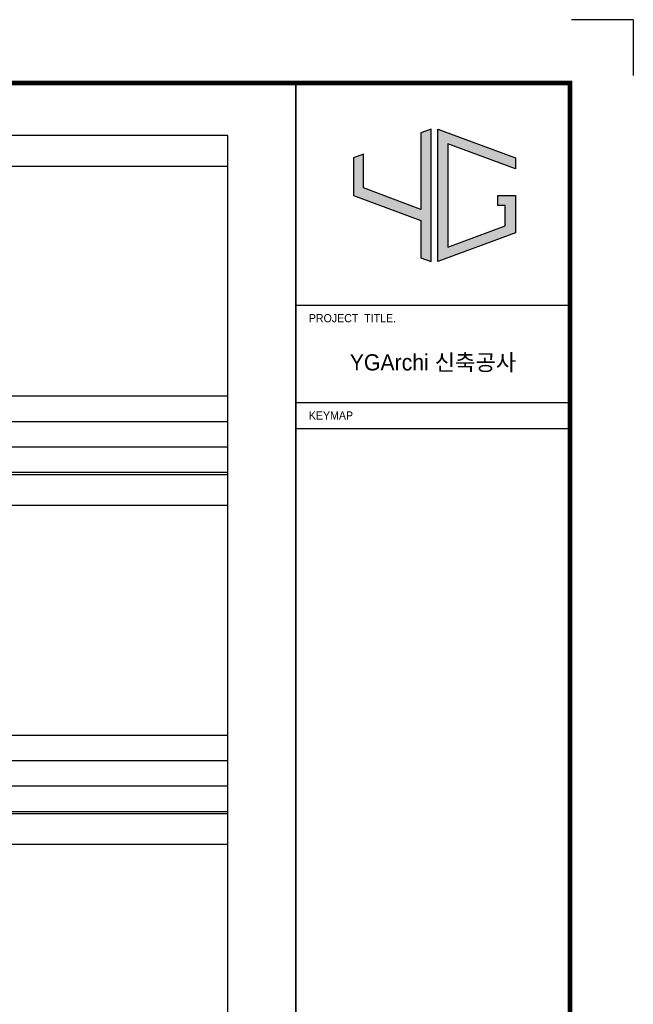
# Model space of a CAD drawing. Header units: millimetres. Extents: x 3445018 to 4174071, y -6064565 to -5122887.
# Tile 23 of 192: x 3689028 to 3694701, y -5833566 to -5824460. Entities that reach past the tile are written whole.
import ezdxf
from ezdxf.enums import TextEntityAlignment as Align

# ---------------------------------------------------------------- set-up
doc = ezdxf.new("R2010")
doc.units = ezdxf.units.MM
doc.header["$MEASUREMENT"] = 0
doc.layers.get('0').update_dxf_attribs({"linetype": 'CONTINUOUS'})
for name, color, linetype in [('A_GE_FORM', 7, 'CONTINUOUS'), ('A_GE_TEXT', 3, 'CONTINUOUS'), ('guide', 9, 'CONTINUOUS'), ('문자', 2, 'CONTINUOUS')]:
    doc.layers.add(name, color=color, linetype=linetype)
doc.styles.add('굴림', font='txt')
doc.styles.add('돋움', font='txt')

# ---------------------------------------------------------------- blocks, each defined once
blk = doc.blocks.new('sheet _서영')
at = {"true_color": 0xf50000}
h = blk.add_hatch(color=1, dxfattribs=at)
h.dxf.hatch_style = 1
h.paths.add_polyline_path([(-361932.13, -1058516.3), (-361932.13, -1058505.89), (-361935.25, -1058507.04), (-361935.25, -1058518.6), (-361914.45, -1058526.3), (-361914.45, -1058537.86), (-361911.33, -1058539.01), (-361911.33, -1058498.18), (-361914.45, -1058499.34), (-361914.45, -1058522.97)])
h.paths.add_polyline_path([(-361906.13, -1058502.67), (-361885.33, -1058510.37), (-361885.33, -1058507.04), (-361909.25, -1058498.18), (-361909.25, -1058539.01), (-361885.33, -1058530.15), (-361885.33, -1058518.6), (-361890.73, -1058518.6), (-361890.73, -1058521.72), (-361888.45, -1058521.72), (-361888.45, -1058527.98), (-361906.13, -1058534.53)])
at = {"color": 1, "true_color": 0xf50000}
for points in [[(-361932.13, -1058505.89), (-361935.25, -1058507.04), (-361935.25, -1058518.6), (-361914.45, -1058526.3), (-361914.45, -1058537.86), (-361911.33, -1058539.01), (-361911.33, -1058498.18), (-361914.45, -1058499.34), (-361914.45, -1058522.97), (-361932.13, -1058516.3), (-361932.13, -1058505.89), (-361935.25, -1058507.04)], [(-361890.73, -1058518.6), (-361885.33, -1058518.6), (-361885.33, -1058530.15), (-361909.25, -1058539.01), (-361909.25, -1058498.18), (-361885.33, -1058507.04), (-361885.33, -1058510.37), (-361906.13, -1058502.67), (-361906.13, -1058534.53), (-361888.45, -1058527.98), (-361888.45, -1058521.72), (-361890.73, -1058521.72), (-361890.73, -1058521.72), (-361890.73, -1058518.6)]]:
    blk.add_lwpolyline(points, dxfattribs=at)
at = {"layer": 'A_GE_FORM'}
for q in [(-361867.99, -1058464.44), (-361848.99, -1058481.68)]:
    blk.add_line((-361848.99, -1058464.44), q, dxfattribs=at)
at = {"layer": 'A_GE_FORM', "color": 161}
for p, q in [((-361952.99, -1058552.43), (-361868.99, -1058552.43)), ((-361952.99, -1058582.43), (-361868.99, -1058582.43)), ((-361952.99, -1058590.43), (-361868.99, -1058590.43))]:
    blk.add_line(p, q, dxfattribs=at)
at = {"layer": 'A_GE_FORM', "const_width": 1.5}
blk.add_lwpolyline([(-361868.49, -1059038.93), (-362670.49, -1059038.93), (-362670.49, -1058483.93), (-361868.49, -1058483.93)], close=True, dxfattribs=at)
at = {"layer": 'A_GE_FORM', "const_width": 0.6}
blk.add_lwpolyline([(-361952.99, -1059038.93), (-361952.99, -1058483.93)], dxfattribs=at)
at = {"layer": 'A_GE_TEXT', "style": '돋움'}
for s, p in [('PROJECT  TITLE.', (-361948.99, -1058556.43)), ('KEYMAP', (-361948.99, -1058586.43))]:
    blk.add_text(s, height=2.5, dxfattribs=at).set_placement(p, align=Align.MIDDLE_LEFT)
at = {"layer": 'A_GE_TEXT', "style": '굴림'}
blk.add_text('YGArchi 신축공사', height=5, dxfattribs=at).set_placement((-361910.74, -1058570.06), align=Align.MIDDLE_CENTER)

msp = doc.modelspace()

# ---------------------------------------------------------------- linework, layer by layer
at = {"layer": 'guide'}
for p, q in [((3690951.504, -5825532.427), (3670461.504, -5825532.427)), ((3690951.504, -5841192.827), (3690951.504, -5825532.427)), ((3690951.504, -5825816.627), (3670461.504, -5825816.627)), ((3690951.504, -5827943.227), (3670461.504, -5827943.227)), ((3690951.504, -5828178.427), (3670461.504, -5828178.427)), ((3690951.504, -5828413.627), (3670461.504, -5828413.627)), ((3690951.504, -5828648.827), (3670461.504, -5828648.827)), ((3690951.504, -5828668.427), (3670461.504, -5828668.427)), ((3690951.504, -5828952.627), (3670461.504, -5828952.627)), ((3690951.504, -5831079.227), (3670461.504, -5831079.227)), ((3690951.504, -5831314.427), (3670461.504, -5831314.427)), ((3690951.504, -5831549.627), (3670461.504, -5831549.627)), ((3690951.504, -5831784.827), (3670461.504, -5831784.827)), ((3690951.504, -5831804.427), (3670461.504, -5831804.427)), ((3690951.504, -5832088.627), (3670461.504, -5832088.627))]:
    msp.add_line(p, q, dxfattribs=at)

# ---------------------------------------------------------------- block references
at = {"layer": '문자', "xscale": 30, "yscale": 30, "zscale": 30}
msp.add_blockref('sheet _서영', (14550171.1, 25929472.553), dxfattribs=at)

doc.saveas('drawing.dxf')
